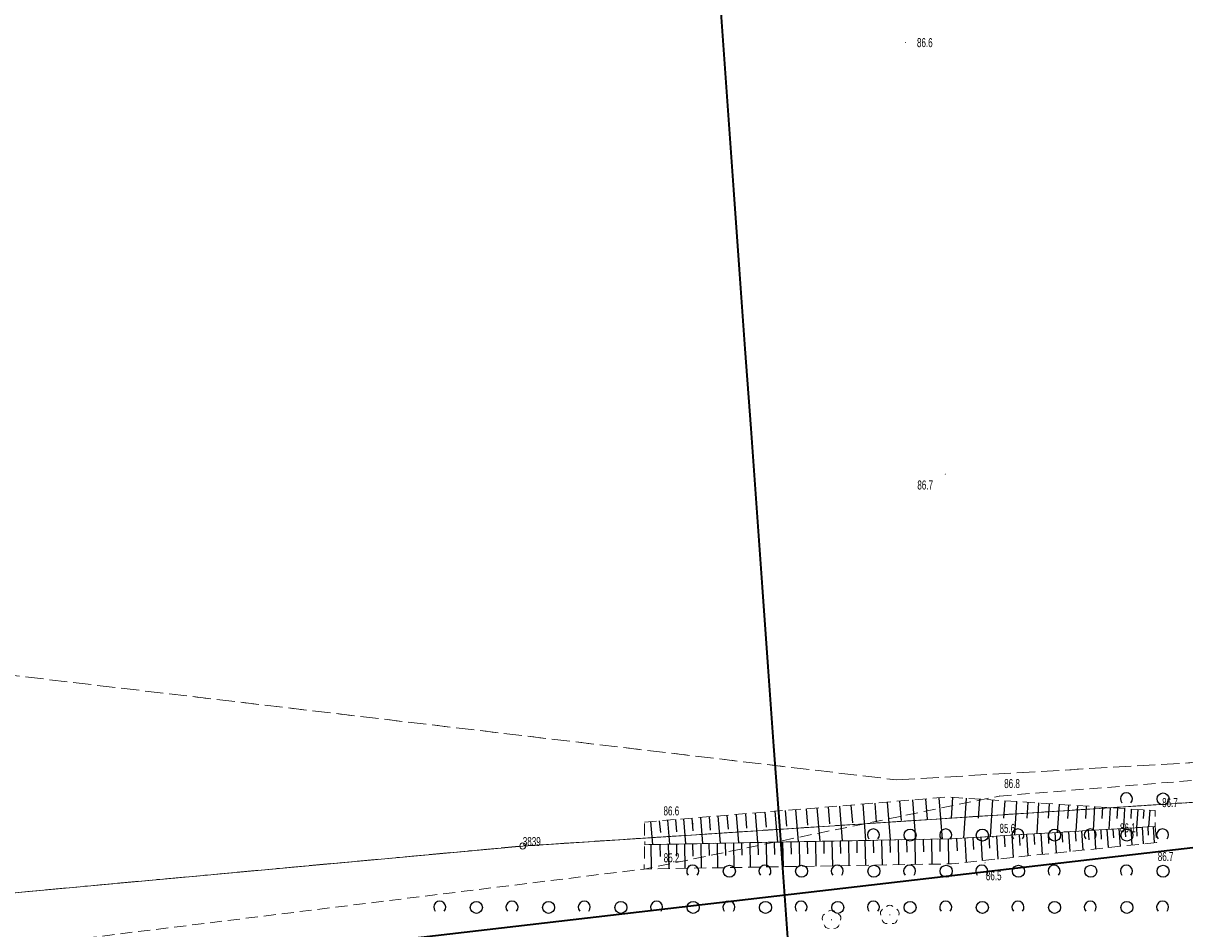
# Model space of a CAD drawing. Header units: metres. Extents: x 6524698 to 6533081, y 5883213 to 5896811.
# Tile 78 of 167: x 6528599 to 6528695, y 5890180 to 5890255. Entities that reach past the tile are written whole.
import ezdxf

# ---------------------------------------------------------------- set-up
doc = ezdxf.new("R2010")
doc.units = ezdxf.units.M
doc.header["$MEASUREMENT"] = 0
for name, pattern in [('mapa zasadnicza$0$1.0_0.5', [1.5, 1, -0.5]), ('mapa zasadnicza$0$219-500', [0]), ('mapa zasadnicza$0$egkk-500', [2, 1.5, -0.5]), ('mapa zasadnicza$0$egug-500', [1, 0.5, -0.5])]:
    doc.linetypes.add(name, pattern=pattern)
doc.layers.get('0').update_dxf_attribs({"lineweight": 0})
for name, color, linetype in [('mapa zasadnicza$0$000 Inne (niezydentyfikowane)', 7, 'Continuous'), ('mapa zasadnicza$0$202-punkt graniczny', 7, 'Continuous'), ('mapa zasadnicza$0$202-punkt graniczny-Atr103', 7, 'Continuous'), ('mapa zasadnicza$0$217-kontur klasyfikacyjny', 7, 'Continuous'), ('mapa zasadnicza$0$218-kontur użytku gruntowego', 7, 'Continuous'), ('mapa zasadnicza$0$219-działka ewidencyjna', 7, 'Continuous'), ('mapa zasadnicza$0$drzewo liściaste', 7, 'Continuous'), ('mapa zasadnicza$0$ogrodzenie trwałe', 7, 'Continuous'), ('mapa zasadnicza$0$pikieta naturalna', 7, 'Continuous'), ('mapa zasadnicza$0$pikieta naturalna-Atr2', 7, 'Continuous'), ('mapa zasadnicza$0$skarpa nieumocniona', 7, 'Continuous'), ('mapa zasadnicza$0$zadrzewienie  zakrzewienie', 7, 'Continuous')]:
    doc.layers.add(name, color=color, linetype=linetype)
doc.styles.add('mapa zasadnicza$0$STANDARD', font='Working1250', dxfattribs={"width": 0.75})
doc.linetypes.add('mapa zasadnicza$0$902-500', pattern='A,3.75,0,[1,ksztalty.shx,S=0.5,R=0,X=0,Y=0],3.75', length=7.5)

# ---------------------------------------------------------------- blocks, each defined once
blk = doc.blocks.new('mapa zasadnicza$0$202')
at = {"color": 0, "linetype": 'Continuous', "lineweight": 0}
blk.add_circle((0, 0), 0.25, dxfattribs=at)
blk = doc.blocks.new('mapa zasadnicza$0$PW01')
at = {"linetype": 'Continuous', "lineweight": 13}
h = blk.add_hatch(color=0, dxfattribs=at)
edge = h.paths.add_edge_path()
edge.add_arc((0, 0), 0.045, 0, 360)
blk = doc.blocks.new('mapa zasadnicza$0$OP021')
at = {"linetype": 'Continuous', "lineweight": 13}
h = blk.add_hatch(color=0, dxfattribs=at)
edge = h.paths.add_edge_path()
edge.add_arc((0, 0), 0.05, 0, 360)
at = {"color": 0, "linetype": 'Continuous', "lineweight": 13}
for centre, start, end in [((-0.38, 0.124), 121.308, 202.548), ((0, 0.4), 49.272, 130.728), ((0.38, 0.124), 337.452, 58.692), ((-0.235, -0.324), 193.221, 274.871), ((0.235, -0.324), 265.129, 346.779)]:
    blk.add_arc(centre, 0.4, start, end, dxfattribs=at)
blk = doc.blocks.new('mapa zasadnicza$0$OTZK1')
at = {"color": 0, "linetype": 'Continuous'}
blk.add_circle((0, 0), 0.5, dxfattribs=at)
blk = doc.blocks.new('mapa zasadnicza$0$OTZK2')
at = {"color": 0, "linetype": 'Continuous'}
blk.add_arc((0, 0), 0.5, 318.85, 221.162, dxfattribs=at)

msp = doc.modelspace()

# ---------------------------------------------------------------- linework, layer by layer
at = {"layer": 'mapa zasadnicza$0$000 Inne (niezydentyfikowane)', "color": 7, "linetype": 'Continuous', "lineweight": 35, "flags": 128}
msp.add_lwpolyline([(6528662.478, 5890174.916), (6528662.002, 5890181.512), (6528661.526, 5890188.108), (6528661.051, 5890194.703), (6528660.575, 5890201.299), (6528660.099, 5890207.895), (6528659.624, 5890214.491), (6528659.148, 5890221.087), (6528658.672, 5890227.683), (6528658.197, 5890234.279), (6528657.721, 5890240.875), (6528657.245, 5890247.471), (6528656.769, 5890254.066), (6528656.294, 5890260.662)], dxfattribs=at)
at = {"layer": 'mapa zasadnicza$0$000 Inne (niezydentyfikowane)', "color": 7, "linetype": 'Continuous', "lineweight": 25, "flags": 128}
for points in [[(6528670.44, 5890190.07), (6528670.69, 5890186.92)], [(6528671.48, 5890190.15), (6528671.61, 5890188.55)], [(6528672.54, 5890190.24), (6528672.81, 5890186.96)], [(6528673.63, 5890190.33), (6528673.76, 5890188.66)], [(6528674.73, 5890190.42), (6528675.01, 5890187)], [(6528675.86, 5890190.45), (6528675.75, 5890188.73)], [(6528677.01, 5890190.38), (6528676.79, 5890187.08)], [(6528678.12, 5890190.31), (6528678.01, 5890188.73)], [(6528679.18, 5890190.24), (6528678.99, 5890187.21)], [(6528680.21, 5890190.17), (6528680.11, 5890188.72)], [(6528681.19, 5890190.11), (6528681.01, 5890187.33)], [(6528682.13, 5890190.05), (6528682.04, 5890188.72)], [(6528658.68, 5890189.1), (6528658.78, 5890187.9)], [(6528659.48, 5890189.17), (6528659.68, 5890186.71)], [(6528660.29, 5890189.23), (6528660.4, 5890187.98)], [(6528661.12, 5890189.3), (6528661.33, 5890186.74)], [(6528661.97, 5890189.37), (6528662.08, 5890188.06)], [(6528662.84, 5890189.44), (6528663.05, 5890186.77)], [(6528663.72, 5890189.51), (6528663.83, 5890188.15)], [(6528664.62, 5890189.59), (6528664.85, 5890186.81)], [(6528665.54, 5890189.66), (6528665.66, 5890188.25)], [(6528666.48, 5890189.74), (6528666.72, 5890186.85)], [(6528667.44, 5890189.82), (6528667.56, 5890188.34)], [(6528668.42, 5890189.9), (6528668.66, 5890186.88)], [(6528669.42, 5890189.98), (6528669.54, 5890188.44)], [(6528683.02, 5890189.99), (6528682.86, 5890187.45)], [(6528683.88, 5890189.93), (6528683.81, 5890188.72)], [(6528684.71, 5890189.88), (6528684.56, 5890187.55)], [(6528685.5, 5890189.83), (6528685.42, 5890188.71)], [(6528686.25, 5890189.78), (6528686.11, 5890187.64)], [(6528686.97, 5890189.73), (6528686.91, 5890188.71)], [(6528687.67, 5890189.69), (6528687.54, 5890187.73)], [(6528688.33, 5890189.64), (6528688.27, 5890188.71)], [(6528688.96, 5890189.6), (6528688.85, 5890187.81)], [(6528689.57, 5890189.56), (6528689.51, 5890188.7)], [(6528690.15, 5890189.52), (6528690.05, 5890187.88)], [(6528690.71, 5890189.49), (6528690.66, 5890188.7)], [(6528691.24, 5890189.45), (6528691.14, 5890187.95)], [(6528691.75, 5890189.42), (6528691.7, 5890188.7)], [(6528692.24, 5890189.39), (6528692.15, 5890188.01)], [(6528650.81, 5890188.45), (6528650.97, 5890186.54)], [(6528651.53, 5890188.51), (6528651.62, 5890187.53)], [(6528652.2, 5890188.57), (6528652.37, 5890186.57)], [(6528652.87, 5890188.62), (6528652.96, 5890187.6)], [(6528653.55, 5890188.68), (6528653.72, 5890186.6)], [(6528654.24, 5890188.73), (6528654.32, 5890187.67)], [(6528654.94, 5890188.79), (6528655.12, 5890186.62)], [(6528655.66, 5890188.85), (6528655.75, 5890187.74)], [(6528656.39, 5890188.91), (6528656.58, 5890186.65)], [(6528657.14, 5890188.97), (6528657.24, 5890187.82)], [(6528657.9, 5890189.04), (6528658.1, 5890186.68)], [(6528678.22, 5890187.17), (6528678.34, 5890185.21)], [(6528678.88, 5890187.21), (6528678.93, 5890186.24)], [(6528679.52, 5890187.24), (6528679.64, 5890185.34)], [(6528680.16, 5890187.28), (6528680.22, 5890186.34)], [(6528680.79, 5890187.32), (6528680.9, 5890185.47)], [(6528681.41, 5890187.36), (6528681.46, 5890186.45)], [(6528682.02, 5890187.39), (6528682.13, 5890185.6)], [(6528682.62, 5890187.43), (6528682.67, 5890186.55)], [(6528683.21, 5890187.47), (6528683.32, 5890185.72)], [(6528683.8, 5890187.5), (6528683.85, 5890186.64)], [(6528684.37, 5890187.54), (6528684.47, 5890185.84)], [(6528684.94, 5890187.57), (6528684.99, 5890186.74)], [(6528685.5, 5890187.61), (6528685.6, 5890185.96)], [(6528686.05, 5890187.64), (6528686.1, 5890186.83)], [(6528686.59, 5890187.67), (6528686.69, 5890186.07)], [(6528687.13, 5890187.7), (6528687.18, 5890186.92)], [(6528687.66, 5890187.74), (6528687.75, 5890186.18)], [(6528688.18, 5890187.77), (6528688.22, 5890187)], [(6528688.69, 5890187.8), (6528688.78, 5890186.29)], [(6528689.19, 5890187.83), (6528689.24, 5890187.09)], [(6528689.69, 5890187.86), (6528689.78, 5890186.39)], [(6528690.18, 5890187.89), (6528690.22, 5890187.17)], [(6528690.66, 5890187.92), (6528690.75, 5890186.5)], [(6528691.14, 5890187.95), (6528691.18, 5890187.25)], [(6528691.61, 5890187.97), (6528691.69, 5890186.59)], [(6528692.07, 5890188), (6528692.11, 5890187.32)], [(6528692.53, 5890188.03), (6528692.61, 5890186.69)], [(6528650.82, 5890186.54), (6528650.86, 5890184.52)], [(6528651.57, 5890186.55), (6528651.59, 5890185.54)], [(6528652.27, 5890186.57), (6528652.31, 5890184.54)], [(6528652.95, 5890186.58), (6528652.97, 5890185.57)], [(6528653.62, 5890186.59), (6528653.66, 5890184.57)], [(6528654.3, 5890186.61), (6528654.32, 5890185.59)], [(6528654.98, 5890186.62), (6528655.01, 5890184.59)], [(6528655.65, 5890186.63), (6528655.67, 5890185.62)], [(6528656.33, 5890186.65), (6528656.37, 5890184.61)], [(6528657.01, 5890186.66), (6528657.03, 5890185.64)], [(6528657.68, 5890186.67), (6528657.72, 5890184.64)], [(6528658.36, 5890186.68), (6528658.38, 5890185.67)], [(6528659.04, 5890186.7), (6528659.08, 5890184.66)], [(6528659.72, 5890186.71), (6528659.74, 5890185.69)], [(6528660.4, 5890186.72), (6528660.44, 5890184.68)], [(6528661.08, 5890186.74), (6528661.1, 5890185.71)], [(6528661.76, 5890186.75), (6528661.8, 5890184.7)], [(6528662.45, 5890186.76), (6528662.47, 5890185.74)], [(6528663.13, 5890186.78), (6528663.17, 5890184.73)], [(6528663.81, 5890186.79), (6528663.83, 5890185.76)], [(6528664.49, 5890186.8), (6528664.53, 5890184.75)], [(6528665.18, 5890186.82), (6528665.2, 5890185.79)], [(6528665.86, 5890186.83), (6528665.9, 5890184.77)], [(6528666.55, 5890186.84), (6528666.57, 5890185.81)], [(6528667.23, 5890186.86), (6528667.27, 5890184.8)], [(6528667.92, 5890186.87), (6528667.94, 5890185.84)], [(6528668.6, 5890186.88), (6528668.64, 5890184.82)], [(6528669.29, 5890186.89), (6528669.31, 5890185.86)], [(6528669.98, 5890186.91), (6528670.02, 5890184.84)], [(6528670.67, 5890186.92), (6528670.69, 5890185.89)], [(6528671.36, 5890186.93), (6528671.4, 5890184.87)], [(6528672.05, 5890186.95), (6528672.07, 5890185.91)], [(6528672.74, 5890186.96), (6528672.78, 5890184.89)], [(6528673.43, 5890186.97), (6528673.45, 5890185.94)], [(6528674.12, 5890186.99), (6528674.16, 5890184.91)], [(6528674.81, 5890187), (6528674.83, 5890185.96)], [(6528675.5, 5890187.01), (6528675.54, 5890184.94)], [(6528676.19, 5890187.04), (6528676.25, 5890186.02)], [(6528676.88, 5890187.08), (6528677, 5890185.07)], [(6528677.55, 5890187.13), (6528677.61, 5890186.13)]]:
    msp.add_lwpolyline(points, dxfattribs=at)
at = {"layer": 'mapa zasadnicza$0$217-kontur klasyfikacyjny', "color": 92, "linetype": 'mapa zasadnicza$0$egkk-500', "lineweight": 18, "flags": 128}
for points in [[(6528503.58, 5890211.73), (6528671.24, 5890191.91)], [(6528671.24, 5890191.91), (6528739.56, 5890195.9)], [(6528640.2, 5890186.42), (6528700.01, 5890190.32)], [(6528572.69, 5890180.21), (6528640.2, 5890186.42)]]:
    msp.add_lwpolyline(points, dxfattribs=at)
at = {"layer": 'mapa zasadnicza$0$218-kontur użytku gruntowego', "color": 3, "linetype": 'mapa zasadnicza$0$egug-500', "lineweight": 18, "flags": 128}
for points in [[(6528503.58, 5890211.73), (6528671.24, 5890191.91)], [(6528671.24, 5890191.91), (6528739.56, 5890195.9)], [(6528700.01, 5890190.32), (6528640.2, 5890186.42)], [(6528640.2, 5890186.42), (6528572.69, 5890180.21)]]:
    msp.add_lwpolyline(points, dxfattribs=at)
at = {"layer": 'mapa zasadnicza$0$219-działka ewidencyjna', "color": 7, "linetype": 'mapa zasadnicza$0$219-500', "lineweight": 18, "flags": 128}
for points in [[(6528640.2, 5890186.42), (6528700.01, 5890190.32)], [(6528572.69, 5890180.21), (6528640.2, 5890186.42)]]:
    msp.add_lwpolyline(points, dxfattribs=at)
at = {"layer": 'mapa zasadnicza$0$ogrodzenie trwałe', "color": 7, "linetype": 'mapa zasadnicza$0$902-500', "lineweight": 35, "flags": 128}
msp.add_lwpolyline([(6528621.19, 5890077.57), (6528634.3, 5890090.96), (6528643.4, 5890097.88), (6528698.9, 5890153.64), (6528711.35, 5890169.61), (6528708.91, 5890187.79), (6528593.16, 5890174.35), (6528587.84, 5890159.47), (6528612.19, 5890115.36), (6528609.09, 5890113.61), (6528574.8, 5890093.42), (6528584.2, 5890067.75), (6528598.71, 5890054.5), (6528616.72, 5890072.99)], dxfattribs=at)
at = {"layer": 'mapa zasadnicza$0$skarpa nieumocniona', "color": 7, "linetype": 'mapa zasadnicza$0$1.0_0.5', "lineweight": 18, "flags": 128}
for points in [[(6528650.31, 5890188.41), (6528675.45, 5890190.48), (6528692.69, 5890189.36), (6528692.7, 5890188.04), (6528675.81, 5890187.02), (6528650.32, 5890186.53)], [(6528650.31, 5890188.41), (6528675.45, 5890190.48), (6528692.69, 5890189.36), (6528692.7, 5890188.04), (6528675.81, 5890187.02), (6528650.32, 5890186.53)], [(6528692.82, 5890186.71), (6528675.78, 5890184.94), (6528650.28, 5890184.51), (6528650.32, 5890186.53), (6528675.81, 5890187.02), (6528692.7, 5890188.04)], [(6528692.82, 5890186.71), (6528675.78, 5890184.94), (6528650.28, 5890184.51), (6528650.32, 5890186.53), (6528675.81, 5890187.02), (6528692.7, 5890188.04)]]:
    msp.add_lwpolyline(points, close=True, dxfattribs=at)
at = {"layer": 'mapa zasadnicza$0$zadrzewienie  zakrzewienie', "color": 7, "linetype": 'mapa zasadnicza$0$1.0_0.5', "lineweight": 18, "flags": 128}
msp.add_lwpolyline([(6528679.77, 5890190.57), (6528733.73, 5890194.9), (6528733.86, 5890193.61), (6528728.4, 5890187.7), (6528724.11, 5890182.57), (6528721.11, 5890179.74), (6528678.82, 5890176), (6528626.22, 5890173.7), (6528579.03, 5890170.24), (6528577.26, 5890175.48), (6528650.28, 5890184.51)], close=True, dxfattribs=at)

# ---------------------------------------------------------------- block references
at = {"layer": 'mapa zasadnicza$0$202-punkt graniczny', "color": 7, "linetype": 'Continuous', "lineweight": 18}
msp.add_blockref('mapa zasadnicza$0$202', (6528640.2, 5890186.42), dxfattribs=at)
at = {"layer": 'mapa zasadnicza$0$drzewo liściaste', "color": 94, "linetype": 'Continuous', "lineweight": 18}
for p in [(6528670.66, 5890180.7), (6528665.83, 5890180.3)]:
    msp.add_blockref('mapa zasadnicza$0$OP021', p, dxfattribs=at)
at = {"layer": 'mapa zasadnicza$0$pikieta naturalna', "color": 7, "linetype": 'Continuous', "lineweight": 13}
for p in [(6528671.96, 5890253.11), (6528675.27, 5890217.28), (6528679.77, 5890190.57), (6528692.69, 5890189.36), (6528654.34, 5890188.26), (6528679.23, 5890187.15), (6528692.7, 5890188.04), (6528692.82, 5890186.71), (6528653.99, 5890184.78), (6528678.57, 5890185.02)]:
    msp.add_blockref('mapa zasadnicza$0$PW01', p, dxfattribs=at)
at = {"layer": 'mapa zasadnicza$0$zadrzewienie  zakrzewienie', "color": 7, "linetype": 'Continuous', "lineweight": 18}
for name, p in [('mapa zasadnicza$0$OTZK2', (6528690.304, 5890190.337)), ('mapa zasadnicza$0$OTZK1', (6528693.346, 5890190.326)), ('mapa zasadnicza$0$OTZK2', (6528669.304, 5890187.337)), ('mapa zasadnicza$0$OTZK1', (6528672.346, 5890187.326)), ('mapa zasadnicza$0$OTZK2', (6528675.304, 5890187.337)), ('mapa zasadnicza$0$OTZK1', (6528678.346, 5890187.326)), ('mapa zasadnicza$0$OTZK2', (6528681.304, 5890187.337)), ('mapa zasadnicza$0$OTZK1', (6528684.346, 5890187.326)), ('mapa zasadnicza$0$OTZK2', (6528687.304, 5890187.337)), ('mapa zasadnicza$0$OTZK1', (6528690.346, 5890187.326)), ('mapa zasadnicza$0$OTZK2', (6528693.304, 5890187.337)), ('mapa zasadnicza$0$OTZK2', (6528654.304, 5890184.337)), ('mapa zasadnicza$0$OTZK1', (6528657.346, 5890184.326)), ('mapa zasadnicza$0$OTZK2', (6528660.304, 5890184.337)), ('mapa zasadnicza$0$OTZK1', (6528663.346, 5890184.326)), ('mapa zasadnicza$0$OTZK2', (6528666.304, 5890184.337)), ('mapa zasadnicza$0$OTZK1', (6528669.346, 5890184.326)), ('mapa zasadnicza$0$OTZK2', (6528672.304, 5890184.337)), ('mapa zasadnicza$0$OTZK1', (6528675.346, 5890184.326)), ('mapa zasadnicza$0$OTZK2', (6528678.304, 5890184.337)), ('mapa zasadnicza$0$OTZK1', (6528681.346, 5890184.326)), ('mapa zasadnicza$0$OTZK2', (6528684.304, 5890184.337)), ('mapa zasadnicza$0$OTZK1', (6528687.346, 5890184.326)), ('mapa zasadnicza$0$OTZK2', (6528690.304, 5890184.337)), ('mapa zasadnicza$0$OTZK1', (6528693.346, 5890184.326)), ('mapa zasadnicza$0$OTZK2', (6528633.304, 5890181.337)), ('mapa zasadnicza$0$OTZK1', (6528636.346, 5890181.326)), ('mapa zasadnicza$0$OTZK2', (6528639.304, 5890181.337)), ('mapa zasadnicza$0$OTZK1', (6528642.346, 5890181.326)), ('mapa zasadnicza$0$OTZK2', (6528645.304, 5890181.337)), ('mapa zasadnicza$0$OTZK1', (6528648.346, 5890181.326)), ('mapa zasadnicza$0$OTZK2', (6528651.304, 5890181.337)), ('mapa zasadnicza$0$OTZK1', (6528654.346, 5890181.326)), ('mapa zasadnicza$0$OTZK2', (6528657.304, 5890181.337)), ('mapa zasadnicza$0$OTZK1', (6528660.346, 5890181.326)), ('mapa zasadnicza$0$OTZK2', (6528663.304, 5890181.337)), ('mapa zasadnicza$0$OTZK1', (6528666.346, 5890181.326)), ('mapa zasadnicza$0$OTZK2', (6528669.304, 5890181.337)), ('mapa zasadnicza$0$OTZK1', (6528672.346, 5890181.326)), ('mapa zasadnicza$0$OTZK2', (6528675.304, 5890181.337)), ('mapa zasadnicza$0$OTZK1', (6528678.346, 5890181.326)), ('mapa zasadnicza$0$OTZK2', (6528681.304, 5890181.337)), ('mapa zasadnicza$0$OTZK1', (6528684.346, 5890181.326)), ('mapa zasadnicza$0$OTZK2', (6528687.304, 5890181.337)), ('mapa zasadnicza$0$OTZK1', (6528690.346, 5890181.326)), ('mapa zasadnicza$0$OTZK2', (6528693.304, 5890181.337))]:
    msp.add_blockref(name, p, dxfattribs=at)

# ---------------------------------------------------------------- texts
at = {"layer": 'mapa zasadnicza$0$202-punkt graniczny-Atr103', "color": 7, "style": 'mapa zasadnicza$0$STANDARD', "width": 0.667}
msp.add_text('3839', height=0.75, dxfattribs=at).set_placement((6528640.2, 5890186.42))
at = {"layer": 'mapa zasadnicza$0$pikieta naturalna-Atr2', "color": 7, "style": 'mapa zasadnicza$0$STANDARD', "width": 0.667}
for s, p in [('86.6', (6528672.92, 5890252.73)), ('86.7', (6528672.95, 5890216.01)), ('86.8', (6528680.16, 5890191.23)), ('86.7', (6528693.27, 5890189.65)), ('86.6', (6528651.88, 5890188.96)), ('85.6', (6528679.77, 5890187.51)), ('86.1', (6528689.77, 5890187.55)), ('85.2', (6528651.9, 5890185.07)), ('86.7', (6528692.91, 5890185.17)), ('86.5', (6528678.64, 5890183.58))]:
    msp.add_text(s, height=0.75, dxfattribs=at).set_placement(p)

doc.saveas('drawing.dxf')
